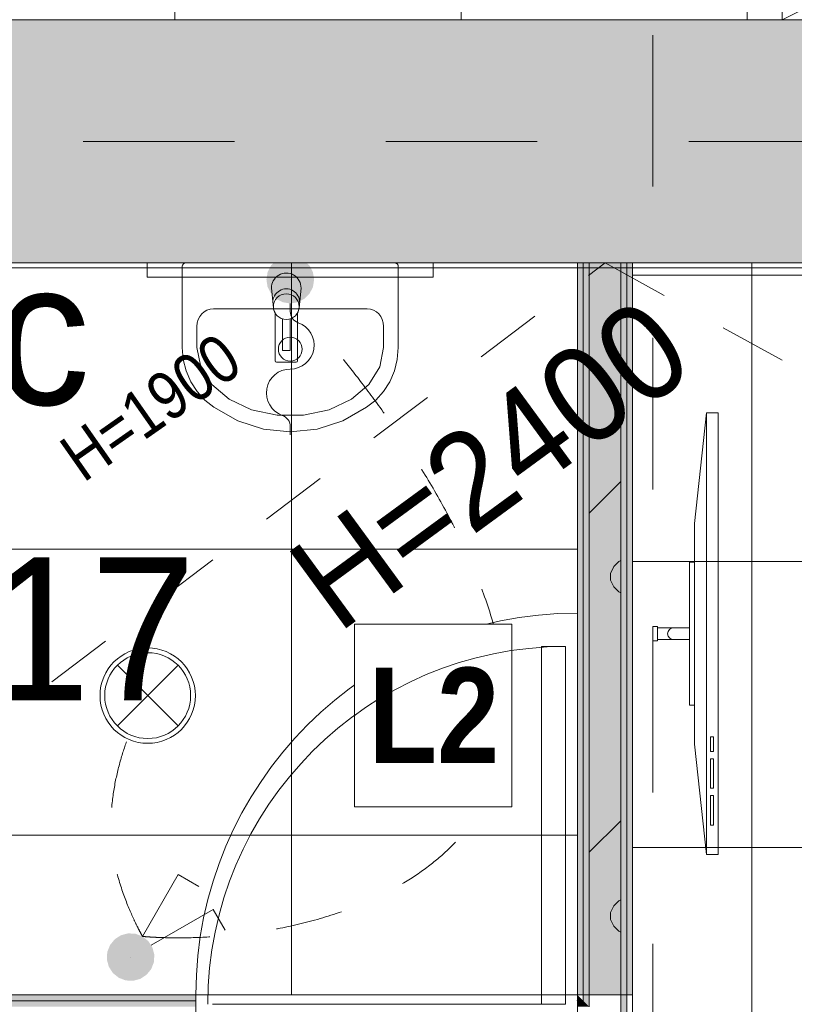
# Model space of a CAD drawing. Header units: millimetres. Extents: x -2932 to 42461, y -10716 to 17298.
# Tile 34 of 168: x 10273 to 11897, y 4456 to 6520. Entities that reach past the tile are written whole.
import ezdxf

# ---------------------------------------------------------------- set-up
doc = ezdxf.new("R2010")
doc.units = ezdxf.units.MM
doc.header["$MEASUREMENT"] = 0
for name, pattern in [('Aligning Line', [635, 317.5, -317.5]), ('Dash', [635, 317.5, -317.5]), ('Small Dashed', [282.222222, 141.111111, -141.111111]), ('Wipeout_Contour', [1000, 0, -1000])]:
    doc.linetypes.add(name, pattern=pattern)
for name, color, linetype, lineweight in [('0_Pen_No__1', 7, 'Continuous', 13), ('0_Pen_No__2', 8, 'Continuous', 15), ('_Tuletõkketsoon_Pen_No__20', 1, 'Continuous', 0), ('ARCHICAD Doors_Pen_No__19', 255, 'Continuous', 0), ('ARCHICAD Zone Stamps_Pen_No__1', 7, 'Continuous', 13), ('Common Edges_Pen_No__1', 7, 'Continuous', 13), ('Cut Pattern-1_Pen_No__2', 8, 'Continuous', 15), ('Cut Pattern-3_Pen_No__1', 7, 'Continuous', 13), ('Doors-1_Pen_No__1', 7, 'Continuous', 13), ('Doors_Pen_No__1', 7, 'Continuous', 13), ('Grids-2_Pen_No__1', 7, 'Continuous', 13), ('I-WALL.IFC Model_Pen_No__1', 7, 'Continuous', 13), ('I-WALL.IFC Model_Pen_No__19', 255, 'Continuous', 0), ('I-WALL.IFC Model_Pen_No__2', 8, 'Continuous', 15), ('Plan Swing_Pen_No__1', 7, 'Continuous', 13), ('SA_LAGI_Pen_No__1', 7, 'Continuous', 13), ('SA_LAGI_Pen_No__2', 8, 'Continuous', 15), ('SA_SANTEHNIKA_Pen_No__2', 8, 'Continuous', 15), ('SA_VALGUSTI_Pen_No__20', 1, 'Continuous', 0), ('SA_Valgustus_Pen_No__20', 1, 'Continuous', 0), ('Walls-1_Pen_No__1', 7, 'Continuous', 13), ('Walls_Pen_No__1', 7, 'Continuous', 13)]:
    doc.layers.add(name, color=color, linetype=linetype, lineweight=lineweight)
doc.layers.add('I-WALL.IFC Model', color=7, linetype='Continuous')
doc.layers.add('SA_LAGI_Pen_No__102', color=7, linetype='Continuous', lineweight=13, true_color=0xcccccc)
doc.styles.add('GENERATED_STYLE_1', font='txt', dxfattribs={"width": 0.95})
doc.styles.add('GENERATED_STYLE_2', font='txt', dxfattribs={"width": 0.84})
doc.styles.add('GENERATED_STYLE_4', font='txt', dxfattribs={"width": 0.84})
doc.dimstyles.new('GENERATED_STYLE__3', dxfattribs={"dimtxt": 200, "dimasz": 152, "dimexe": 0.18, "dimexo": 0.0625, "dimgap": 0.09, "dimtad": 1, "dimdec": 0, "dimzin": 0, "dimdsep": 46, "dimtxsty": 'GENERATED_STYLE_2', "dimblk": 'ARROWHEAD_2', "dimblk1": 'ARROWHEAD_2', "dimblk2": 'ARROWHEAD_2', "dimcen": 0.09, "dimse1": 1, "dimse2": 1, "dimclrd": 7, "dimclre": 7, "dimclrt": 7, "dimadec": 0, "dimazin": 0, "dimtfac": 1, "dimtdec": 4, "dimtmove": 0, "dimatfit": 3, "dimfxl": 0, "dimtolj": 1, "dimtzin": 0, "dimarcsym": 0})
pattern_1 = [(45, (-3e-10, 2e-10), (0, 35.35534), [0.99999, -48.99987]), (315, (3.89, 0.707), (0, 35.35534), [0.99999, -48.99987]), (90, (-0.354, -2.12), (-35.35528, 0), [1.06066, -34.29462]), (71.565, (-0.354, -1.061), (3.2e-05, 35.355304), [1.11808, -110.68521]), (288.435, (4.596, 2e-10), (-3.2e-05, 35.355304), [1.11808, -110.68521]), (270, (4.95, -1.06), (35.35528, 0), [1.06066, -34.29462]), (251.565, (4.95, -2.121), (3.2e-05, 35.355304), [1.11808, -110.68521]), (225, (4.596, -3.182), (0, 35.35534), [0.99999, -48.99987]), (161.565, (1.768, -4.243), (-141.421051, 35.355386), [1.11808, -110.68521]), (135, (0.707, -3.89), (0, 35.35534), [0.99999, -48.99987]), (108.435, (-3e-10, -3.182), (-3.2e-05, 35.355304), [1.11808, -110.68521]), (180, (2.83, -4.243), (0, 35.35528), [1.06066, -34.29462]), (198.435, (3.889, -3.889), (141.421051, 35.355386), [1.11808, -110.68521]), (0, (-7.778, -10.253), (0, 35.35528), [1.06066, -34.29462]), (90, (-9.9, -13.435), (-35.35528, 0), [1.06066, -34.29462]), (71.565, (-9.9, -12.374), (3.2e-05, 35.355304), [1.11808, -110.68521]), (45, (-9.546, -11.314), (0, 35.35534), [0.99999, -48.99987]), (315, (-5.657, -10.607), (0, 35.35534), [0.99999, -48.99987]), (288.435, (-4.95, -11.314), (-3.2e-05, 35.355304), [1.11808, -110.68521]), (270, (-4.596, -12.374), (35.35528, 0), [1.06066, -34.29462]), (251.565, (-4.596, -13.435), (3.2e-05, 35.355304), [1.11808, -110.68521]), (225, (-4.95, -14.496), (0, 35.35534), [0.99999, -48.99987]), (161.565, (-7.778, -15.556), (-141.421051, 35.355386), [1.11808, -110.68521]), (135, (-8.84, -15.203), (0, 35.35534), [0.99999, -48.99987]), (108.435, (-9.546, -14.496), (-3.2e-05, 35.355304), [1.11808, -110.68521]), (180, (-6.718, -15.556), (0, 35.35528), [1.06066, -34.29462]), (198.435, (-5.657, -15.203), (141.421051, 35.355386), [1.11808, -110.68521]), (18.435, (-8.839, -10.607), (70.710443, 35.355323), [1.11808, -110.68521]), (341.565, (-6.718, -10.253), (-70.710443, 35.355323), [1.11808, -110.68521]), (0, (13.08, -8.485), (0, 35.35528), [1.06066, -34.29462]), (90, (10.96, -11.667), (-35.35528, 0), [1.06066, -34.29462]), (71.565, (10.96, -10.607), (3.2e-05, 35.355304), [1.11808, -110.68521]), (45, (11.314, -9.546), (0, 35.35534), [0.99999, -48.99987]), (315, (15.203, -8.84), (0, 35.35534), [0.99999, -48.99987]), (288.435, (15.91, -9.546), (-3.2e-05, 35.355304), [1.11808, -110.68521]), (270, (16.263, -10.607), (35.35528, 0), [1.06066, -34.29462]), (251.565, (16.263, -11.667), (3.2e-05, 35.355304), [1.11808, -110.68521]), (225, (15.91, -12.728), (0, 35.35534), [0.99999, -48.99987]), (161.565, (13.081, -13.789), (-141.421051, 35.355386), [1.11808, -110.68521]), (135, (12.02, -13.435), (0, 35.35534), [0.99999, -48.99987]), (108.435, (11.314, -12.728), (-3.2e-05, 35.355304), [1.11808, -110.68521]), (180, (14.142, -13.79), (0, 35.35528), [1.06066, -34.29462]), (198.435, (15.203, -13.435), (141.421051, 35.355386), [1.11808, -110.68521]), (18.435, (12.021, -8.839), (70.710443, 35.355323), [1.11808, -110.68521]), (341.565, (14.142, -8.485), (-70.710443, 35.355323), [1.11808, -110.68521]), (0, (1.768, 1.06), (0, 35.35528), [1.06066, -34.29462]), (18.435, (0.707, 0.707), (70.710443, 35.355323), [1.11808, -110.68521]), (341.565, (2.828, 1.061), (-70.710443, 35.355323), [1.11808, -110.68521]), (0, (-5.657, 13.79), (0, 35.35528), [1.06066, -34.29462]), (90, (-7.778, 10.607), (-35.35528, 0), [1.06066, -34.29462]), (71.565, (-7.778, 11.667), (3.2e-05, 35.355304), [1.11808, -110.68521]), (45, (-7.425, 12.728), (0, 35.35534), [0.99999, -48.99987]), (315, (-3.536, 13.435), (0, 35.35534), [0.99999, -48.99987]), (288.435, (-2.828, 12.728), (-3.2e-05, 35.355304), [1.11808, -110.68521]), (270, (-2.475, 11.667), (35.35528, 0), [1.06066, -34.29462]), (251.565, (-2.475, 10.607), (3.2e-05, 35.355304), [1.11808, -110.68521]), (225, (-2.828, 9.546), (0, 35.35534), [0.99999, -48.99987]), (161.565, (-5.657, 8.485), (-141.421051, 35.355386), [1.11808, -110.68521]), (135, (-6.718, 8.84), (0, 35.35534), [0.99999, -48.99987]), (108.435, (-7.425, 9.546), (-3.2e-05, 35.355304), [1.11808, -110.68521]), (180, (-4.596, 8.485), (0, 35.35528), [1.06066, -34.29462]), (198.435, (-3.536, 8.839), (141.421051, 35.355386), [1.11808, -110.68521]), (18.435, (-6.718, 13.435), (70.710443, 35.355323), [1.11808, -110.68521]), (341.565, (-4.596, 13.789), (-70.710443, 35.355323), [1.11808, -110.68521]), (0, (9.546, 10.96), (0, 35.35528), [1.06066, -34.29462]), (90, (7.425, 7.778), (-35.35528, 0), [1.06066, -34.29462]), (71.565, (7.425, 8.839), (3.2e-05, 35.355304), [1.11808, -110.68521]), (45, (7.778, 9.9), (0, 35.35534), [0.99999, -48.99987]), (315, (11.667, 10.607), (0, 35.35534), [0.99999, -48.99987]), (288.435, (12.374, 9.9), (-3.2e-05, 35.355304), [1.11808, -110.68521]), (270, (12.728, 8.84), (35.35528, 0), [1.06066, -34.29462]), (251.565, (12.728, 7.778), (3.2e-05, 35.355304), [1.11808, -110.68521]), (225, (12.374, 6.718), (0, 35.35534), [0.99999, -48.99987]), (161.565, (9.546, 5.657), (-141.421051, 35.355386), [1.11808, -110.68521]), (135, (8.485, 6.01), (0, 35.35534), [0.99999, -48.99987]), (108.435, (7.778, 6.718), (-3.2e-05, 35.355304), [1.11808, -110.68521]), (180, (10.607, 5.657), (0, 35.35528), [1.06066, -34.29462]), (198.435, (11.667, 6.01), (141.421051, 35.355386), [1.11808, -110.68521]), (18.435, (8.485, 10.607), (70.710443, 35.355323), [1.11808, -110.68521]), (341.565, (10.607, 10.96), (-70.710443, 35.355323), [1.11808, -110.68521])]

# ---------------------------------------------------------------- blocks, each defined once
blk = doc.blocks.new('*D123')
at = {"layer": '0_Pen_No__1', "color": 7, "linetype": 'Continuous', "lineweight": 13}
for p, q in [((-1293.9, 6067.7), (-1093.9, 5952.3)), ((-1043.9, 6010), (-1343.9, 6010)), ((-1193.9, 0), (-1193.9, 6010)), ((-1293.9, 57.7), (-1093.9, -57.7)), ((-1043.9, 0), (-1343.9, 0))]:
    blk.add_line(p, q, dxfattribs=at)
at = {"color": 254, "linetype": 'Wipeout_Contour', "lineweight": 0, "ltscale": 23652.51132}
blk.add_wipeout([(-1202, 5534), (-1202, 5984.1), (-1465.8, 5984.1), (-1465.8, 5534)], dxfattribs=at)
at = {"color": 254, "linetype": 'Wipeout_Contour', "lineweight": 0, "ltscale": 13170.371674}
blk.add_wipeout([(-1202, 2683.4), (-1202, 3326.6), (-1465.8, 3326.6), (-1465.8, 2683.4)], dxfattribs=at)
at = {"layer": '0_Pen_No__1', "color": 7, "lineweight": 13, "char_height": 200, "attachment_point": 7, "rotation": 90, "style": 'GENERATED_STYLE_2'}
for s, insert in [('\\A1;{\\pql;\\fArial|b0|i0|c0|p34;420}', (-1233.9, 5565.9)), ('\\A1;{\\pql;\\fArial|b0|i0|c0|p34;6\xa0010}', (-1233.9, 2715.3))]:
    blk.add_mtext(s, dxfattribs=dict(at, insert=insert))
blk = doc.blocks.new('ARROWHEAD_2')
at = {"color": 0, "linetype": 'Continuous', "lineweight": 0}
for p, q in [((-0.378, -0.655), (0.378, 0.655)), ((0, 0), (-1, 0))]:
    blk.add_line(p, q, dxfattribs=at)

msp = doc.modelspace()

# ---------------------------------------------------------------- hatches: boundary and pattern name
at = {"layer": 'I-WALL.IFC Model', "linetype": 'Continuous', "lineweight": 0, "true_color": 0x000000}
for points in [[(11442, 6010), (11442, 4476), (11454.5, 4476), (11454.5, 6010)], [(11454.5, 6010), (11454.5, 4476), (11467, 4476), (11467, 6010)], [(11467, 6010), (11467, 4476), (11533, 4476), (11533, 6010)], [(11533, 6010), (11533, 4476), (11545.5, 4476), (11545.5, 6010)], [(11545.5, 6010), (11545.5, 4476), (11558, 4476), (11558, 6010)], [(9407.7, 4451), (10642, 4451), (10642, 4463.5), (9423.8, 4463.5)], [(9440, 4463.5), (10642, 4463.5), (10642, 4476), (9440, 4476)], [(11454.5, 4463.5), (11442, 4476), (11442, 4463.5)], [(11454.5, 4463.5), (11442, 4463.5), (11442, 4451), (11454.5, 4451)], [(11467, 4451), (11454.5, 4463.5), (11454.5, 4451)]]:
    msp.add_hatch(color=178, dxfattribs=at).paths.add_polyline_path(points)
at = {"layer": 'SA_LAGI_Pen_No__102', "linetype": 'Continuous', "lineweight": 13, "true_color": 0xcccccc}
h = msp.add_hatch(dxfattribs=at)
h.set_pattern_fill('Grid_60x60_0001', color=254, style=0, pattern_type=2)
h.set_pattern_definition([(9e-12, (6397.8, 6820), (0, 600), []), (90, (6397.8, 6820), (-600, 0), [])])
h.paths.add_polyline_path([(6397.8, 7700), (6397.8, 6520), (33711.3, 6520), (33711.3, 7720), (11870, 7720), (11870, 7905), (8516, 7905), (8516, 7700)])
at = {"layer": 'SA_Valgustus_Pen_No__20', "linetype": 'Continuous', "lineweight": 0}
for points in [[(10499.9, 4604.7), (10484.8, 4600.7), (10505.2, 4555)], [(10515.5, 4603.9), (10499.9, 4604.7), (10505.2, 4555)], [(10530.2, 4598.3), (10515.5, 4603.9), (10505.2, 4555)], [(10471.7, 4592.2), (10461.9, 4580), (10505.2, 4555)], [(10484.8, 4600.7), (10471.7, 4592.2), (10505.2, 4555)], [(10542.3, 4588.5), (10530.2, 4598.3), (10505.2, 4555)], [(10550.8, 4575.4), (10542.3, 4588.5), (10505.2, 4555)], [(10456.2, 4565.4), (10455.4, 4549.8), (10505.2, 4555)], [(10461.9, 4580), (10456.2, 4565.4), (10505.2, 4555)], [(10554.9, 4560.2), (10550.8, 4575.4), (10505.2, 4555)], [(10455.4, 4549.8), (10459.5, 4534.7), (10505.2, 4555)], [(10459.5, 4534.7), (10468, 4521.6), (10505.2, 4555)], [(10468, 4521.6), (10480.2, 4511.7), (10505.2, 4555)], [(10480.2, 4511.7), (10494.8, 4506.1), (10505.2, 4555)], [(10494.8, 4506.1), (10510.4, 4505.3), (10505.2, 4555)], [(10554.1, 4544.6), (10554.9, 4560.2), (10505.2, 4555)], [(10538.6, 4517.9), (10548.5, 4530), (10505.2, 4555)], [(10525.5, 4509.3), (10538.6, 4517.9), (10505.2, 4555)], [(10510.4, 4505.3), (10525.5, 4509.3), (10505.2, 4555)], [(10548.5, 4530), (10554.1, 4544.6), (10505.2, 4555)]]:
    msp.add_hatch(color=1, dxfattribs=at).paths.add_polyline_path(points)

# ---------------------------------------------------------------- linework, layer by layer
at = {"layer": '0_Pen_No__1', "color": 7, "linetype": 'Continuous', "lineweight": 13}
for p, q in [((11871.2, 6520), (11871.2, 7732.5)), ((13071.3, 7120), (11871.2, 6520)), ((10540, 6010), (11140, 6010)), ((10540, 5980), (10540, 6010)), ((10540, 5980), (10540, 6010)), ((10540, 6010), (11140, 6010)), ((11140, 6010), (11140, 5980)), ((11140, 6010), (11140, 5980)), ((11140, 5980), (10540, 5980)), ((11140, 5980), (10540, 5980))]:
    msp.add_line(p, q, dxfattribs=at)
at = {"layer": '0_Pen_No__2', "color": 8, "linetype": 'Continuous', "lineweight": 15}
for p, q in [((11687.5, 5464.2), (11712.5, 5695.6)), ((11712.5, 5695.6), (11737.5, 5695.6)), ((11712.5, 5695.6), (11712.5, 4770.1)), ((11737.5, 5695.6), (11737.5, 4770.1)), ((11687.5, 5001.5), (11687.5, 5464.2)), ((11677.5, 5382.9), (11687.5, 5382.9)), ((11677.5, 5082.9), (11677.5, 5382.9)), ((11687.5, 5382.9), (11687.5, 5082.9)), ((11600, 5247.9), (11610, 5247.9)), ((11600, 5217.9), (11600, 5247.9)), ((11610, 5247.9), (11610, 5217.9)), ((11610, 5245.4), (11677.5, 5245.4)), ((11610, 5220.4), (11610, 5245.4)), ((11677.5, 5245.4), (11677.5, 5220.4)), ((11610, 5217.9), (11600, 5217.9)), ((11677.5, 5220.4), (11610, 5220.4)), ((11687.5, 5082.9), (11677.5, 5082.9)), ((11727.5, 5016.9), (11721.3, 5016.9)), ((11721.3, 5016.9), (11721.3, 4986.1)), ((11727.5, 4986.1), (11727.5, 5016.9)), ((11712.5, 4770.1), (11687.5, 5001.5)), ((11721.3, 4986.1), (11727.5, 4986.1)), ((11727.5, 4970.6), (11721.3, 4970.6)), ((11721.3, 4970.6), (11721.3, 4908.9)), ((11727.5, 4908.9), (11727.5, 4970.6)), ((11721.3, 4908.9), (11727.5, 4908.9)), ((11727.5, 4893.5), (11721.3, 4893.5)), ((11721.3, 4893.5), (11721.3, 4831.8)), ((11727.5, 4831.8), (11727.5, 4893.5)), ((11721.3, 4831.8), (11727.5, 4831.8)), ((11737.5, 4770.1), (11712.5, 4770.1))]:
    msp.add_line(p, q, dxfattribs=at)
msp.add_arc((11643.8, 5232.9), 12.5, 90, 270, dxfattribs=at)
at = {"layer": '_Tuletõkketsoon_Pen_No__20', "color": 1, "linetype": 'Dash', "lineweight": 0}
msp.add_line((5325.5, 6265), (20772.5, 6265), dxfattribs=at)
at = {"layer": 'ARCHICAD Doors_Pen_No__19', "color": 255, "linetype": 'Continuous', "lineweight": 0}
msp.add_line((11442, 4476), (11442, 5276), dxfattribs=at)
msp.add_arc((11442, 4476), 800, 90, 180, dxfattribs=at)
at = {"layer": 'I-WALL.IFC Model_Pen_No__1', "color": 7, "linetype": 'Continuous', "lineweight": 13}
for p, q in [((11454.5, 6010), (11454.5, 4476)), ((11467, 6010), (11467, 4476)), ((11533, 6010), (11533, 4476)), ((11545.5, 6010), (11545.5, 4476)), ((9440, 4463.5), (10642, 4463.5)), ((10642, 4360), (10642, 4476)), ((11442, 4360), (11442, 4476)), ((11442, 4476), (11558, 4476)), ((11442, 4463.5), (11454.5, 4463.5))]:
    msp.add_line(p, q, dxfattribs=at)
at = {"layer": 'I-WALL.IFC Model_Pen_No__1', "color": 7, "linetype": 'Continuous', "lineweight": 13, "flags": 128}
for points in [[(11442, 6010), (11442, 4476)], [(11442, 6010), (11454.5, 6010)], [(11454.5, 6010), (11467, 6010)], [(11467, 6010), (11533, 6010)], [(11533, 6010), (11545.5, 6010)], [(11545.5, 6010), (11558, 6010)], [(11558, 4476), (11558, 6010)], [(10642, 4476), (9630, 4476)]]:
    msp.add_lwpolyline(points, dxfattribs=at)
at = {"layer": 'I-WALL.IFC Model_Pen_No__1', "color": 7, "linetype": 'Continuous', "lineweight": 13}
msp.add_point((11442, 4463.5), dxfattribs=at)
at = {"layer": 'I-WALL.IFC Model_Pen_No__19', "color": 255, "linetype": 'Continuous', "lineweight": 0}
for p, q in [((11442, 4476), (11442, 4360)), ((11558, 4360), (11558, 4476))]:
    msp.add_line(p, q, dxfattribs=at)
at = {"layer": 'I-WALL.IFC Model_Pen_No__2', "color": 8, "linetype": 'Continuous', "lineweight": 15}
for p, q in [((1710, 6520), (22005, 6520)), ((6397.8, 6520), (30430, 6520)), ((16188.8, 6010), (9440, 6010)), ((11442, 6000), (5445, 6000)), ((11558, 6000), (11442, 6000)), ((16188.8, 6000), (11558, 6000))]:
    msp.add_line(p, q, dxfattribs=at)
at = {"layer": 'SA_LAGI_Pen_No__1', "color": 7, "linetype": 'Small Dashed', "lineweight": 13}
for p, q in [((9440, 4451), (11500, 6010)), ((11500, 6010), (16201.2, 3433))]:
    msp.add_line(p, q, dxfattribs=at)
at = {"layer": 'SA_LAGI_Pen_No__2', "color": 8, "linetype": 'Continuous', "lineweight": 15, "flags": 128}
msp.add_lwpolyline([(6397.8, 7700), (8516, 7700), (8516, 7905), (11870, 7905), (11870, 7720), (33711.3, 7720), (33711.3, 6520), (6397.8, 6520)], close=True, dxfattribs=at)
at = {"layer": 'SA_SANTEHNIKA_Pen_No__2', "color": 8, "linetype": 'Continuous', "lineweight": 15}
for p, q in [((10614.4, 6006.3), (10613.9, 6005.1)), ((10615.1, 6007.4), (10614.4, 6006.3)), ((10616, 6008.3), (10615.1, 6007.4)), ((10616.9, 6009), (10616, 6008.3)), ((10618, 6009.6), (10616.9, 6009)), ((10619.2, 6009.9), (10618, 6009.6)), ((10620.4, 6010), (10619.2, 6009.9)), ((10840, 6010), (10620.4, 6010)), ((11059.6, 6010), (10840, 6010)), ((11060.8, 6009.9), (11059.6, 6010)), ((11062, 6009.6), (11060.8, 6009.9)), ((11063.1, 6009), (11062, 6009.6)), ((11064, 6008.3), (11063.1, 6009)), ((11064.9, 6007.4), (11064, 6008.3)), ((11065.6, 6006.3), (11064.9, 6007.4)), ((11066.1, 6005.1), (11065.6, 6006.3)), ((10613.6, 6003.9), (10613.5, 6002.6)), ((10613.5, 6002.6), (10613.5, 5833)), ((10613.9, 6005.1), (10613.6, 6003.9)), ((11066.4, 6003.9), (11066.1, 6005.1)), ((11066.5, 6002.6), (11066.4, 6003.9)), ((11066.5, 5833), (11066.5, 6002.6)), ((10800.6, 5956.9), (10804.8, 5915.8)), ((10858.5, 5915.8), (10862.6, 5956.9)), ((10678.7, 5914.1), (11001.3, 5914.1)), ((10808.1, 5905.2), (10808.1, 5804.9)), ((10855.1, 5804.9), (10855.1, 5905.2)), ((10823.6, 5892.7), (10823.6, 5826.5)), ((10839.6, 5892.7), (10839.6, 5826.5)), ((10644.4, 5877.2), (10644.4, 5833)), ((11035.6, 5833), (11035.6, 5877.2)), ((10613.5, 5833), (10615.5, 5808)), ((10644.4, 5833), (10652.3, 5792.5)), ((10823.6, 5826.5), (10839.6, 5826.5)), ((11027.7, 5792.5), (11035.6, 5833)), ((11064.5, 5808), (11066.5, 5833)), ((10615.5, 5808), (10621.5, 5783.8)), ((10811.1, 5801.9), (10852.1, 5801.9)), ((11058.5, 5783.8), (11064.5, 5808)), ((10621.5, 5783.8), (10631.2, 5761)), ((10652.3, 5792.5), (10675.4, 5755.2)), ((11004.6, 5755.2), (11027.7, 5792.5)), ((11048.8, 5761), (11058.5, 5783.8)), ((10631.2, 5761), (10644.5, 5740.3)), ((11035.5, 5740.3), (11048.8, 5761)), ((10644.5, 5740.3), (10660.9, 5722.4)), ((10675.4, 5755.2), (10711.9, 5724.3)), ((10968.1, 5724.3), (11004.6, 5755.2)), ((11019.1, 5722.4), (11035.5, 5740.3)), ((10660.9, 5722.4), (10679.8, 5707.8)), ((10711.9, 5724.3), (10758.7, 5702.2)), ((10921.3, 5702.2), (10968.1, 5724.3)), ((11000.2, 5707.8), (11019.1, 5722.4)), ((10679.8, 5707.8), (10729.7, 5679.4)), ((10758.7, 5702.2), (10812.2, 5690.7)), ((10867.8, 5690.7), (10921.3, 5702.2)), ((10950.3, 5679.4), (11000.2, 5707.8)), ((10729.7, 5679.4), (10783.8, 5661.9)), ((10812.2, 5690.7), (10867.8, 5690.7)), ((10896.2, 5661.9), (10950.3, 5679.4)), ((10783.8, 5661.9), (10840, 5656)), ((10840, 5656), (10896.2, 5661.9))]:
    msp.add_line(p, q, dxfattribs=at)
for centre, radius in [((10831.6, 5918.5), 27), ((10840, 5829.3), 25)]:
    msp.add_circle(centre, radius, dxfattribs=at)
for centre, radius, start, end in [((10831.6, 5958), 31, 358.1279, 181.8721), ((10831.6, 5927.8), 28, 358.4804, 181.5196), ((10831.6, 5918.5), 27, 185.7438, 209.4983), ((10831.6, 5918.5), 27, 330.5017, 354.2562), ((10811.1, 5804.9), 3, 180, 270), ((10852.1, 5804.9), 3, 270, 0)]:
    msp.add_arc(centre, radius, start, end, dxfattribs=at)
for centre, start_param, end_param in [((10678.7, 5877.2), 0, 1.570796), ((11001.3, 5877.2), 4.712389, 6.283185)]:
    msp.add_ellipse(centre, major_axis=(0, 36.9), ratio=0.930663, start_param=start_param, end_param=end_param, dxfattribs=at)
at = {"layer": 'SA_VALGUSTI_Pen_No__20', "color": 1, "linetype": 'Continuous', "lineweight": 0}
for q in [(10477.4, 5166.7), (10604.6, 5166.7), (10477.4, 5039.5), (10604.6, 5039.5)]:
    msp.add_line((10541, 5103.1), q, dxfattribs=at)
msp.add_circle((10541, 5103.1), 90, dxfattribs=at)
for start, end in [(0, 180), (180, 0)]:
    msp.add_arc((10541, 5103.1), 100, start, end, dxfattribs=at)
at = {"layer": 'SA_VALGUSTI_Pen_No__20', "color": 1, "linetype": 'Small Dashed', "lineweight": 0}
for points in [[(10530.2, 4598.3), (10530.2, 4598.3), (10812.9, 4568.9), (11049.7, 4694.6), (11684.3, 5031.6), (10877.3, 5893.9), (10877.3, 5893.9)], [(10530.2, 4598.3), (10530.2, 4598.3), (10481.5, 4681.4), (10467.9, 4774.2), (10443, 4943.6), (10541, 5103.1), (10541, 5103.1)], [(12718.9, 5084), (12718.9, 5084), (12320.8, 4514.8), (11728.9, 4206), (11074.9, 3864.8), (10296.9, 3900), (10296.9, 3900)]]:
    msp.add_open_spline(points, degree=3, knots=[0, 0, 0, 0, 1, 1, 1, 2, 2, 2, 2], dxfattribs=at)
at = {"layer": 'SA_Valgustus_Pen_No__20', "color": 1, "linetype": 'Continuous', "lineweight": 0}
for p, q in [((10530.2, 4598.3), (10605.2, 4728.2)), ((10605.2, 4728.2), (10648.5, 4703.2)), ((10548.5, 4580), (10678.4, 4655)), ((10678.4, 4655), (10703.4, 4611.7)), ((10505.2, 4555), (10505.2, 4555))]:
    msp.add_line(p, q, dxfattribs=at)
at = {"layer": 'Walls-1_Pen_No__1', "color": 7, "linetype": 'Continuous', "lineweight": 13}
msp.add_line((13720, 6520), (5253, 6520), dxfattribs=at)

# ---------------------------------------------------------------- texts
at = {"layer": 'ARCHICAD Zone Stamps_Pen_No__1', "color": 7, "lineweight": 13, "char_height": 300, "attachment_point": 1, "style": 'GENERATED_STYLE_1'}
for s, insert in [('\\A1;{\\pql;\\pt0;\\fSwis721 Lt BT|b0|i0|c0|p34;Wc}', (9845.3, 6013)), ('\\A1;{\\pql;\\pt0;\\fSwis721 Lt BT|b0|i0|c0|p34;1-17}', (9845.3, 5393))]:
    msp.add_mtext(s, dxfattribs=dict(at, insert=insert))

# ---------------------------------------------------------------- next in the draw order: dimensions: what is measured, and where the dimension line sits
at = {"color": 7, "linetype": 'Continuous', "lineweight": 13}
dim = msp.add_linear_dim(base=(-1193.9, 6010), p1=(15450.3, 0), p2=(680, 6010), angle=90, dimstyle='GENERATED_STYLE__3', dxfattribs=at)
dim.commit()
dim.dimension.update_dxf_attribs({"geometry": '*D123', "text_midpoint": (-1333.9, 3068.5), "dimtype": 160, "text_rotation": 90})

# ---------------------------------------------------------------- next in the draw order: hatches: boundary and pattern name
at = {"layer": 'Cut Pattern-1_Pen_No__2', "linetype": 'Continuous', "lineweight": 15}
msp.add_hatch(color=8, dxfattribs=at).paths.add_polyline_path([(13720, 6520), (9610, 6520), (9610, 6010), (13720, 6010)])
h = msp.add_hatch(dxfattribs=at)
h.set_pattern_fill('FP_19_0001', color=8, style=0, pattern_type=2)
h.set_pattern_definition([(180, (-3e-10, 2e-10), (355.6, 355.6), [14.224, -696.974]), (90, (-46.23, 32), (355.6, 355.6), [14.224, -696.974]), (225, (24.9, 17.8), (-355.6, 355.6), [15.087, -487.807]), (206.565, (14.22, 7.11), (355.6, 355.5993), [15.904, -1574.386]), (63.435, (-46.23, 46.23), (355.5993, 355.6), [15.904, -1574.386]), (45, (-39.1, 60.45), (-355.6, 355.6), [15.087, -487.807]), (26.565, (-28.45, 71.12), (355.6, 355.5993), [15.904, -1574.386]), (360, (-14.22, 78.23), (355.6, 355.6), [14.224, -696.974]), (296.565, (24.89, 60.45), (-1066.7965, 1777.9974), [15.904, -1574.386]), (270, (32, 46.23), (355.6, 355.6), [14.224, -696.974]), (243.435, (32, 32), (355.5993, 355.6), [15.904, -1574.386]), (315, (14.2, 71.1), (355.6, 355.6), [15.087, -487.807]), (333.435, (-3e-10, 78.23), (-1777.9974, 1066.7965), [15.904, -1574.386]), (135, (181.36, 24.9), (355.6, 355.6), [15.087, -487.807]), (225, (234.7, 35.56), (-355.6, 355.6), [15.087, -487.807]), (206.565, (224.03, 24.9), (355.6, 355.5993), [15.904, -1574.386]), (180, (209.8, 17.78), (355.6, 355.6), [14.224, -696.974]), (90, (163.58, 49.8), (355.6, 355.6), [14.224, -696.974]), (63.435, (163.58, 64.01), (355.5993, 355.6), [15.904, -1574.386]), (45, (170.7, 78.23), (-355.6, 355.6), [15.087, -487.807]), (26.565, (181.36, 88.9), (355.6, 355.5993), [15.904, -1574.386]), (360, (195.58, 96), (355.6, 355.6), [14.224, -696.974]), (296.565, (234.7, 78.23), (-1066.7965, 1777.9974), [15.904, -1574.386]), (270, (241.8, 64), (355.6, 355.6), [14.224, -696.974]), (243.435, (241.8, 49.78), (355.5993, 355.6), [15.904, -1574.386]), (315, (224.03, 88.9), (355.6, 355.6), [15.087, -487.807]), (333.435, (209.8, 96.01), (-1777.9974, 1066.7965), [15.904, -1574.386]), (153.435, (195.58, 17.78), (-1066.7975, 355.5978), [15.904, -1574.386]), (116.565, (170.69, 35.56), (-355.5978, 1066.7975), [15.904, -1574.386]), (135, (-46.23, 216.9), (355.6, 355.6), [15.087, -487.807]), (225, (7.1, 227.6), (-355.6, 355.6), [15.087, -487.807]), (206.565, (-3.56, 216.92), (355.6, 355.5993), [15.904, -1574.386]), (180, (-17.78, 209.8), (355.6, 355.6), [14.224, -696.974]), (90, (-64, 241.8), (355.6, 355.6), [14.224, -696.974]), (63.435, (-64.01, 256.03), (355.5993, 355.6), [15.904, -1574.386]), (45, (-56.9, 270.26), (-355.6, 355.6), [15.087, -487.807]), (26.565, (-46.23, 280.92), (355.6, 355.5993), [15.904, -1574.386]), (360, (-32, 288.04), (355.6, 355.6), [14.224, -696.974]), (296.565, (7.11, 270.26), (-1066.7965, 1777.9974), [15.904, -1574.386]), (270, (14.22, 256.03), (355.6, 355.6), [14.224, -696.974]), (243.435, (14.22, 241.81), (355.5993, 355.6), [15.904, -1574.386]), (315, (-3.56, 280.9), (355.6, 355.6), [15.087, -487.807]), (333.435, (-17.78, 288.04), (-1777.9974, 1066.7965), [15.904, -1574.386]), (153.435, (-32, 209.8), (-1066.7975, 355.5978), [15.904, -1574.386]), (116.565, (-56.9, 227.58), (-355.5978, 1066.7975), [15.904, -1574.386]), (135, (-28.45, 7.1), (355.6, 355.6), [15.087, -487.807]), (153.435, (-14.22, 2e-10), (-1066.7975, 355.5978), [15.904, -1574.386]), (116.565, (-39.12, 17.78), (-355.5978, 1066.7975), [15.904, -1574.386]), (135, (-81.8, -195.6), (355.6, 355.6), [15.087, -487.807]), (225, (-28.45, -184.9), (-355.6, 355.6), [15.087, -487.807]), (206.565, (-39.12, -195.58), (355.6, 355.5993), [15.904, -1574.386]), (180, (-53.34, -202.7), (355.6, 355.6), [14.224, -696.974]), (90, (-99.57, -170.7), (355.6, 355.6), [14.224, -696.974]), (63.435, (-99.57, -156.46), (355.5993, 355.6), [15.904, -1574.386]), (45, (-92.46, -142.24), (-355.6, 355.6), [15.087, -487.807]), (26.565, (-81.79, -131.57), (355.6, 355.5993), [15.904, -1574.386]), (360, (-67.56, -124.46), (355.6, 355.6), [14.224, -696.974]), (296.565, (-28.45, -142.24), (-1066.7965, 1777.9974), [15.904, -1574.386]), (270, (-21.34, -156.46), (355.6, 355.6), [14.224, -696.974]), (243.435, (-21.34, -170.69), (355.5993, 355.6), [15.904, -1574.386]), (315, (-39.1, -131.57), (355.6, 355.6), [15.087, -487.807]), (333.435, (-53.34, -124.46), (-1777.9974, 1066.7965), [15.904, -1574.386]), (153.435, (-67.56, -202.69), (-1066.7975, 355.5978), [15.904, -1574.386]), (116.565, (-92.46, -184.91), (-355.5978, 1066.7975), [15.904, -1574.386]), (135, (-206.25, -14.2), (355.6, 355.6), [15.087, -487.807]), (225, (-152.9, -3.55), (-355.6, 355.6), [15.087, -487.807]), (206.565, (-163.58, -14.22), (355.6, 355.5993), [15.904, -1574.386]), (180, (-177.8, -21.33), (355.6, 355.6), [14.224, -696.974]), (90, (-224.03, 10.67), (355.6, 355.6), [14.224, -696.974]), (63.435, (-224.03, 24.9), (355.5993, 355.6), [15.904, -1574.386]), (45, (-216.9, 39.1), (-355.6, 355.6), [15.087, -487.807]), (26.565, (-206.25, 49.78), (355.6, 355.5993), [15.904, -1574.386]), (360, (-192.02, 56.9), (355.6, 355.6), [14.224, -696.974]), (296.565, (-152.9, 39.12), (-1066.7965, 1777.9974), [15.904, -1574.386]), (270, (-145.8, 24.9), (355.6, 355.6), [14.224, -696.974]), (243.435, (-145.8, 10.67), (355.5993, 355.6), [15.904, -1574.386]), (315, (-163.6, 49.8), (355.6, 355.6), [15.087, -487.807]), (333.435, (-177.8, 56.9), (-1777.9974, 1066.7965), [15.904, -1574.386]), (153.435, (-192.02, -21.33), (-1066.7975, 355.5978), [15.904, -1574.386]), (116.565, (-216.92, -3.55), (-355.5978, 1066.7975), [15.904, -1574.386]), (225, (327.15, 35.56), (-355.6, 355.6), [])])
h.paths.add_polyline_path([(11533, 4385), (11533, 6010), (11467, 6010), (11467, 4385)])
at = {"layer": 'Cut Pattern-3_Pen_No__1', "linetype": 'Continuous', "lineweight": 13}
h = msp.add_hatch(dxfattribs=at)
h.set_pattern_fill('FP_18_0001', style=0, pattern_type=2)
h.set_pattern_definition(pattern_1)
h.paths.add_polyline_path([(11467, 4451), (11467, 6010), (11454.5, 6010), (11454.5, 4451)])
h = msp.add_hatch(dxfattribs=at)
h.set_pattern_fill('FP_18_0001', style=0, pattern_type=2)
h.set_pattern_definition(pattern_1)
h.paths.add_polyline_path([(11533, 4372.5), (11545.5, 4372.5), (11545.5, 6010), (11533, 6010)])
h = msp.add_hatch(dxfattribs=at)
h.set_pattern_fill('FP_18_0001', style=0, pattern_type=2)
h.set_pattern_definition(pattern_1)
h.paths.add_polyline_path([(10642, 4476), (9440, 4476), (9440, 4463.5), (10642, 4463.5)])
h = msp.add_hatch(dxfattribs=at)
h.set_pattern_fill('FP_18_0001', style=0, pattern_type=2)
h.set_pattern_definition(pattern_1)
h.paths.add_polyline_path([(10642, 4463.5), (9440, 4463.5), (9440, 4451), (10642, 4451)])
h = msp.add_hatch(dxfattribs=at)
h.set_pattern_fill('FP_18_0001', style=0, pattern_type=2)
h.set_pattern_definition(pattern_1)
h.paths.add_polyline_path([(11454.5, 4463.5), (11442, 4463.5), (11442, 4451), (11454.5, 4451)])
at = {"layer": 'SA_Valgustus_Pen_No__20', "linetype": 'Continuous', "lineweight": 0}
for points in [[(10799.5, 6004.5), (10810.6, 6015.6), (10840, 5975.1)], [(10810.6, 6015.6), (10824.6, 6022.7), (10840, 5975.1)], [(10824.6, 6022.7), (10840, 6025.1), (10840, 5975.1)], [(10840, 6025.1), (10855.5, 6022.7), (10840, 5975.1)], [(10855.5, 6022.7), (10869.4, 6015.6), (10840, 5975.1)], [(10869.4, 6015.6), (10880.5, 6004.5), (10840, 5975.1)], [(10790, 5975.1), (10792.4, 5990.6), (10840, 5975.1)], [(10792.4, 5990.6), (10799.5, 6004.5), (10840, 5975.1)], [(10880.5, 6004.5), (10887.6, 5990.6), (10840, 5975.1)], [(10887.6, 5990.6), (10890, 5975.1), (10840, 5975.1)], [(10792.4, 5959.7), (10790, 5975.1), (10840, 5975.1)], [(10799.5, 5945.8), (10792.4, 5959.7), (10840, 5975.1)], [(10810.6, 5934.7), (10799.5, 5945.8), (10840, 5975.1)], [(10824.6, 5927.6), (10810.6, 5934.7), (10840, 5975.1)], [(10840, 5925.1), (10824.6, 5927.6), (10840, 5975.1)], [(10855.5, 5927.6), (10840, 5925.1), (10840, 5975.1)], [(10869.4, 5934.7), (10855.5, 5927.6), (10840, 5975.1)], [(10880.5, 5945.8), (10869.4, 5934.7), (10840, 5975.1)], [(10887.6, 5959.7), (10880.5, 5945.8), (10840, 5975.1)], [(10890, 5975.1), (10887.6, 5959.7), (10840, 5975.1)]]:
    msp.add_hatch(color=1, dxfattribs=at).paths.add_polyline_path(points)

# ---------------------------------------------------------------- next in the draw order: linework, layer by layer
at = {"layer": 'Common Edges_Pen_No__1', "color": 7, "linetype": 'Continuous', "lineweight": 13}
for p, q in [((11558, 6010), (11442, 6010)), ((11454.5, 4463.5), (11454.5, 6010)), ((11467, 4451), (11467, 6010)), ((11533, 4385), (11533, 6010)), ((11545.5, 4372.5), (11545.5, 6010)), ((10642, 4463.5), (9440, 4463.5)), ((11454.5, 4463.5), (11442, 4463.5))]:
    msp.add_line(p, q, dxfattribs=at)
at = {"layer": 'Doors-1_Pen_No__1', "color": 7, "linetype": 'Continuous', "lineweight": 13}
for p, q in [((11417, 5206), (11367, 5206)), ((11367, 5206), (11367, 4456)), ((11417, 4456), (11417, 5206)), ((11367, 4456), (11417, 4456))]:
    msp.add_line(p, q, dxfattribs=at)
at = {"layer": 'Doors_Pen_No__1', "color": 7, "linetype": 'Continuous', "lineweight": 13}
msp.add_line((11367, 4456), (10677, 4456), dxfattribs=at)
at = {"layer": 'Grids-2_Pen_No__1', "color": 7, "linetype": 'Aligning Line', "lineweight": 13}
for p, q in [((11600, 14107.8), (11600, 273.4)), ((121.4, 6000), (38421.6, 6000))]:
    msp.add_line(p, q, dxfattribs=at)
at = {"layer": 'SA_Valgustus_Pen_No__20', "color": 1, "linetype": 'Continuous', "lineweight": 0}
for p, q in [((10840, 5975.1), (10840.1, 5975.1)), ((10840, 5925.1), (10840, 5908.4)), ((10840, 5650.1), (10840, 5666.9)), ((10840, 5650.1), (10840.1, 5650.1))]:
    msp.add_line(p, q, dxfattribs=at)
for centre, radius, start, end in [((10865, 5908.4), 25, 180, 250.5288), ((10840, 5837.6), 50, 270, 70.5288), ((10840, 5737.6), 50, 90, 250.5288), ((10815, 5666.9), 25, 0, 70.5288)]:
    msp.add_arc(centre, radius, start, end, dxfattribs=at)
at = {"layer": 'Walls-1_Pen_No__1', "color": 7, "linetype": 'Continuous', "lineweight": 13}
for p, q in [((9440, 6010), (11442, 6010)), ((11442, 6010), (11442, 4360)), ((11558, 4360), (11558, 6010)), ((11558, 6010), (13720, 6010)), ((10642, 4476), (9440, 4476)), ((10642, 4360), (10642, 4476))]:
    msp.add_line(p, q, dxfattribs=at)
at = {"layer": 'Walls_Pen_No__1', "color": 7, "linetype": 'Continuous', "lineweight": 13}
for p, q in [((10642, 4476), (11367, 4476)), ((11417, 4476), (11442, 4476))]:
    msp.add_line(p, q, dxfattribs=at)

# ---------------------------------------------------------------- next in the draw order: texts
at = {"layer": 'SA_LAGI_Pen_No__1', "color": 7, "linetype": 'Continuous', "lineweight": 13, "insert": (11199.7, 5669.6), "char_height": 200, "attachment_point": 2, "rotation": 36.1987, "style": 'GENERATED_STYLE_1'}
msp.add_mtext('\\A1;{\\pqc;\\fSwis721 Lt BT|b0|i0|c0|p34;H=2400}', dxfattribs=at)
at = {"layer": 'SA_VALGUSTI_Pen_No__20', "color": 1, "linetype": 'Continuous', "lineweight": 0, "insert": (10518.4, 5749), "char_height": 100, "attachment_point": 2, "rotation": 35, "style": 'GENERATED_STYLE_2'}
msp.add_mtext('\\A1;{\\pqc;\\fArial|b0|i0|c0|p34;H=1900}', dxfattribs=at)

# ---------------------------------------------------------------- next in the draw order: wipeouts: each hides what was drawn before it
at = {"color": 7, "linetype": 'Continuous', "lineweight": 13, "ltscale": 48947.563205}
msp.add_wipeout([(10974.4, 5253.2), (11304.6, 5253.2), (11304.6, 4869.7), (10974.4, 4869.7)], dxfattribs=at).dxf.layer = 'SA_LAGI_Pen_No__1'

# ---------------------------------------------------------------- next in the draw order: hatches: boundary and pattern name
at = {"layer": 'SA_LAGI_Pen_No__102', "linetype": 'Continuous', "lineweight": 13, "true_color": 0xcccccc}
h = msp.add_hatch(dxfattribs=at)
h.set_pattern_fill('Grid_60x60_0001', color=254, style=0, pattern_type=2)
h.set_pattern_definition([(180, (15407.45, 4784), (0, 600), []), (270, (15407.45, 4784), (600, 0), [])])
h.paths.add_polyline_path([(16188.8, 3445.5), (16188.8, 6010), (11558, 6010), (11558, 4360), (8190, 4360), (8190, 4478.5), (8790, 4476), (8790, 6010), (5453.8, 6010), (5453.8, 3445.5)])
h = msp.add_hatch(dxfattribs=at)
h.set_pattern_fill('Grid_60x60_0001', color=254, style=0, pattern_type=2)
h.set_pattern_definition([(270, (11442, 6010), (-600, 1e-10), []), (360, (11442, 6010), (1e-10, 600), [])])
h.paths.add_polyline_path([(9440, 4476), (11442, 4476), (11442, 6010), (9440, 6010)])

# ---------------------------------------------------------------- next in the draw order: linework, layer by layer
at = {"layer": 'Plan Swing_Pen_No__1', "color": 7, "linetype": 'Continuous', "lineweight": 13}
msp.add_arc((11417, 4456), 750, 90, 180, dxfattribs=at)
at = {"layer": 'SA_LAGI_Pen_No__1', "color": 7, "linetype": 'Continuous', "lineweight": 13, "flags": 128}
msp.add_lwpolyline([(10974.4, 5253.2), (11304.6, 5253.2), (11304.6, 4869.7), (10974.4, 4869.7)], close=True, dxfattribs=at)
at = {"layer": 'SA_LAGI_Pen_No__2', "color": 8, "linetype": 'Continuous', "lineweight": 15, "flags": 128}
for points in [[(16188.8, 3445.5), (16188.8, 6010), (11558, 6010), (11558, 4360), (8190, 4360), (8190, 4478.5), (8790, 4476), (8790, 6010), (5453.8, 6010), (5453.8, 3445.5)], [(9440, 4476), (11442, 4476), (11442, 6010), (9440, 6010)]]:
    msp.add_lwpolyline(points, close=True, dxfattribs=at)

# ---------------------------------------------------------------- next in the draw order: texts
at = {"layer": 'SA_LAGI_Pen_No__1', "color": 7, "linetype": 'Continuous', "lineweight": 13, "insert": (11004.4, 5161.5), "char_height": 200, "attachment_point": 1, "style": 'GENERATED_STYLE_4'}
msp.add_mtext('\\A1;{\\pql;\\fArial|b1|i0|c0|p34;L2}', dxfattribs=at)

doc.saveas('drawing.dxf')
